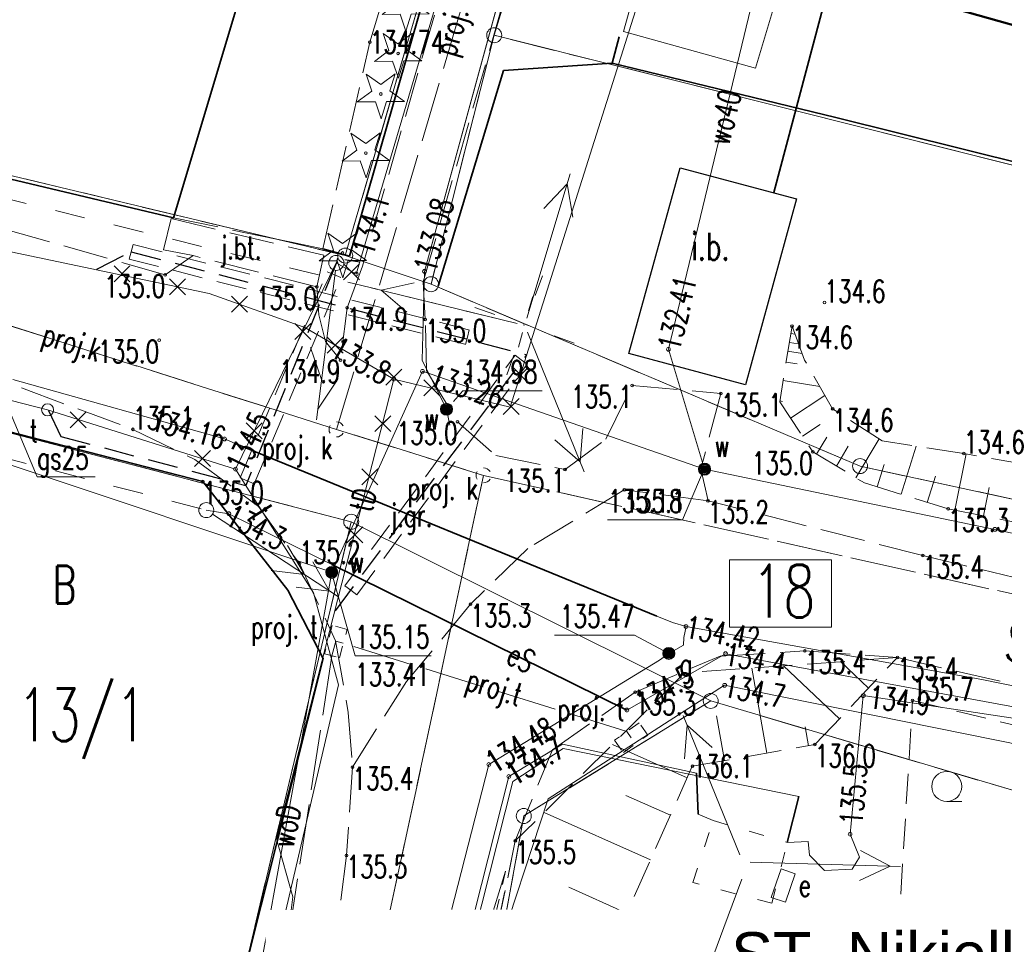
# Model space of a CAD drawing. Header units: metres. Extents: x 7471162 to 7473271, y 5962027 to 5964034.
# Tile 5 of 75: x 7471194 to 7471226, y 5963880 to 5963911. Entities that reach past the tile are written whole.
import ezdxf
from ezdxf.enums import TextEntityAlignment as Align

# ---------------------------------------------------------------- set-up
doc = ezdxf.new("R2010")
doc.units = ezdxf.units.M
doc.header["$MEASUREMENT"] = 0
for name, pattern in [('2', [1.5, 1, -0.5]), ('2_1', [0]), ('2_BUBZ02', [1.75, 1.25, -0.5]), ('2_BUBZ02G', [1.75, 1.25, -0.5]), ('2_BUIB12_02', [0]), ('2_BUIB12_03', [0]), ('2_KTJZ01', [2, 1.5, -0.5]), ('2_KTOK02', [2.5, 1.5, -1]), ('2_KTOK05_01', [7.5, 7.5]), ('2_KTPL01', [2, 1.5, -0.5]), ('2_PTTL', [1.5, 1, -0.5]), ('3_EGBB01', [0]), ('4_1', [0]), ('4_SUBP02_07', [0]), ('4_SUOP03_04', [0]), ('4_SUOP03_13', [0]), ('4_SUOP03_14', [0]), ('4_SUPB_P_01', [2.5, 2, -0.5]), ('4_SUPE03', [2, 1, -1]), ('4_SUPE04', [2, 1, -1]), ('4_SUPE_01', [0]), ('4_SUPE_P_01', [2.5, 2, -0.5]), ('4_SUPG_01', [0]), ('4_SUPK_P_01', [2.5, 2, -0.5]), ('4_SUPT_01', [0]), ('4_SUPT_P_01', [2.5, 2, -0.5]), ('4_SUPW_01', [0]), ('4_SUSM05', [1.25, 0.5, -0.75]), ('4_SUSM06', [1.25, 0.5, -0.75]), ('4_SUUS15_17', [0]), ('4_SUUS_P_17', [0.8, 0.4, -0.4]), ('GDE', [0]), ('GUK', [2, 1.5, -0.5]), ('UXE', [1.5, 1, -0.5])]:
    doc.linetypes.add(name, pattern=pattern)
doc.layers.get('0').update_dxf_attribs({"color": 250, "linetype": 'CONTINUOUS', "lineweight": 100})
doc.layers.add('1300309-opisy', color=7, linetype='CONTINUOUS')
doc.layers.add('do likw', color=1, linetype='CONTINUOUS')
for name, color, linetype, lineweight in [('a_rura osłonowa', 5, '2', 18), ('BUBZ_L_1', 7, '2_BUBZ02', 18), ('BUIB_E_T_6', 7, 'CONTINUOUS', 18), ('BUIB_L_10', 7, '2_BUIB12_02', 25), ('Dzialki', 7, 'GDE', 18), ('EGBB_L_0', 34, '3_EGBB01', 50), ('Kontury', 90, 'GUK', 18), ('KTJZ_E_T_0', 7, 'CONTINUOUS', 15), ('KTJZ_L_0', 7, '2_KTJZ01', 18), ('KTOK_L_1', 7, '2_1', 18), ('KTOK_L_4', 7, '2_KTOK05_01', 35), ('KTPL_L_0', 7, '2_KTPL01', 18), ('KTUL_E_T_0', 7, 'CONTINUOUS', 25), ('Numery_dzialek', 7, 'CONTINUOUS', 18), ('Numery_konturow', 90, 'CONTINUOUS', 13), ('OBOP_T_0', 3, 'CONTINUOUS', 18), ('projek t', 30, 'UXE', 30), ('PTTL_L_4', 7, '2_PTTL', 18), ('Punkty', 7, 'CONTINUOUS', 18), ('RTPW_T_0', 7, 'CONTINUOUS', 15), ('RTPW_T_1', 7, 'CONTINUOUS', 15), ('SUOE_L_1', 1, '4_SUOP03_13', 35), ('SUOG_L_0', 52, '4_SUOP03_14', 35), ('SUPE_E_T_2', 1, 'CONTINUOUS', 15), ('SUPE_L_2', 1, '4_SUPE_01', 18), ('SUPE_L_3', 1, '4_SUPE_01', 18), ('SUPG_E_T_2', 7, 'CONTINUOUS', 15), ('SUPG_L_2', 52, '4_SUPG_01', 18), ('SUPP_E_T_4', 34, 'CONTINUOUS', 15), ('SUPP_E_T_6', 30, 'CONTINUOUS', 15), ('SUPP_L_2', 1, '4_SUPE_P_01', 18), ('SUPP_L_4', 34, '4_SUPK_P_01', 18), ('SUPP_L_6', 30, '4_SUPT_P_01', 18), ('SUPS_E_T_4', 34, 'CONTINUOUS', 18), ('SUPS_E_T_6', 30, 'CONTINUOUS', 18), ('SUPS_L_6', 30, '4_SUUS_P_17', 18), ('SUPS_T_4', 34, 'CONTINUOUS', 18), ('SUPT_E_T_0', 30, 'CONTINUOUS', 15), ('SUPT_L_0', 30, '4_SUPT_01', 18), ('SUPW_E_T_0', 5, 'CONTINUOUS', 15), ('SUPW_L_0', 5, '4_SUPW_01', 18), ('SUSM_L_4', 7, '4_SUSM05', 18), ('SUSM_L_5', 7, '4_SUSM06', 18), ('SUSM_T_0', 7, 'CONTINUOUS', 18), ('SUSM_T_3', 7, 'CONTINUOUS', 18), ('SUTE_T_0', 1, 'CONTINUOUS', 18), ('SUTG_T_0', 52, 'CONTINUOUS', 18), ('SUTT_T_0', 30, 'CONTINUOUS', 18), ('SUTW_T_0', 5, 'CONTINUOUS', 18), ('SUUE_E_T_2', 7, 'CONTINUOUS', 15), ('SUUE_T_3', 7, 'CONTINUOUS', 18), ('SUUG_E_T_4', 7, 'CONTINUOUS', 15), ('SUUG_T_5', 7, 'CONTINUOUS', 18), ('SUUT_E_T_9', 30, 'CONTINUOUS', 15), ('SUUT_L_1', 30, '4_SUUS15_17', 18), ('SUUW_E_T_5', 7, 'CONTINUOUS', 15), ('SUUW_T_7', 7, 'CONTINUOUS', 18)]:
    doc.layers.add(name, color=color, linetype=linetype, lineweight=lineweight)
doc.styles.add('Siecioprojekt', font='ariali.ttf', dxfattribs={"height": 2.5})
doc.styles.get("Standard").update_dxf_attribs({"font": 'Simplex.SHX', "width": 0.75})

# ---------------------------------------------------------------- blocks, each defined once
blk = doc.blocks.new('GRT')
at = {"linetype": 'Continuous'}
blk.add_circle((0, 0), 0.25, dxfattribs=at)
blk = doc.blocks.new('2_OBOP01_01')
at = {"linetype": 'Continuous'}
for p, q in [((-0.3012, 0.09375), (-0.4937, 0.6621)), ((-0.4937, 0.6621), (-0.0039, 0.31545)), ((-0.0039, 0.31545), (0.4771, 0.67415)), ((0.4771, 0.67415), (0.2988, 0.1012)), ((-0.78225, -0.26495), (-0.3012, 0.09375)), ((0.2988, 0.1012), (0.7886, -0.24545)), ((-0.18225, -0.2575), (-0.78225, -0.26495)), ((0.01025, -0.82585), (-0.18225, -0.2575)), ((0.1886, -0.2529), (0.01025, -0.82585)), ((0.7886, -0.24545), (0.1886, -0.2529))]:
    blk.add_line(p, q, dxfattribs=at)
blk.add_circle((0, 0), 0.045, dxfattribs=at)
blk = doc.blocks.new('2_PTTL05')
at = {"linetype": 'Continuous'}
blk.add_line((0, -0.5), (0.5, -0.5), dxfattribs=at)
blk.add_circle((0, 0), 0.5, dxfattribs=at)
blk = doc.blocks.new('2_RTPW01')
at = {"linetype": 'Continuous'}
blk.add_circle((0, 0), 0.045, dxfattribs=at)
blk = doc.blocks.new('2_RTPW02')
at = {"linetype": 'Continuous'}
blk.add_circle((0, 0), 0.045, dxfattribs=at)
blk = doc.blocks.new('4_SUUS_P_05')
at = {"linetype": 'Continuous'}
for start, end in [(149.4064, 210.4809), (30.0857, 90.1805), (269.3333, 330.3412)]:
    blk.add_arc((0, 0), 0.25, start, end, dxfattribs=at)
blk = doc.blocks.new('4_SUSM04_01')
at = {"linetype": 'Continuous'}
blk.add_circle((0, 0), 0.25, dxfattribs=at)
blk = doc.blocks.new('4_SUSM01_01')
at = {"linetype": 'Continuous'}
for p, q in [((-0.742, 0.742), (-1.237, 1.237)), ((0.742, 0.742), (1.237, 1.237)), ((-0.742, -0.742), (-1.237, -1.237)), ((0.742, -0.742), (1.237, -1.237))]:
    blk.add_line(p, q, dxfattribs=at)
blk = doc.blocks.new('4_SUPS01_05')
at = {"linetype": 'Continuous'}
blk.add_circle((0, 0), 0.0625, dxfattribs=at)
blk = doc.blocks.new('4_SUPS01_04')
at = {"linetype": 'Continuous'}
blk.add_circle((0, 0), 0.0625, dxfattribs=at)
blk = doc.blocks.new('4_SUUS18_01')
at = {"linetype": 'Continuous'}
for p, q in [((0.5, 0.25), (-0.5, 0.25)), ((-0.5, 0.25), (-0.5, -0.25)), ((0.5, -0.25), (0.5, 0.25)), ((-0.5, -0.25), (0.5, -0.25))]:
    blk.add_line(p, q, dxfattribs=at)
blk = doc.blocks.new('4_SUUS25')
at = {"linetype": 'Continuous'}
for radius in [0.2, 0.175, 0.15, 0.125, 0.1, 0.075, 0.05, 0.025, 0.00715]:
    blk.add_circle((0, 0), radius, dxfattribs=at)

msp = doc.modelspace()

# ---------------------------------------------------------------- linework, layer by layer
at = {"layer": 'a_rura osłonowa'}
for p, q in [((7471197.412, 5963903.257), (7471197.35, 5963903.014)), ((7471197.412, 5963903.257), (7471208.58, 5963900.425)), ((7471197.289, 5963902.772), (7471197.35, 5963903.014)), ((7471197.289, 5963902.772), (7471208.457, 5963899.94)), ((7471200.975, 5963895.506), (7471203.856, 5963902.355)), ((7471203.856, 5963902.355), (7471204.087, 5963902.258)), ((7471204.317, 5963902.161), (7471204.087, 5963902.258)), ((7471201.435, 5963895.312), (7471204.317, 5963902.161)), ((7471208.58, 5963900.425), (7471208.518, 5963900.183)), ((7471208.457, 5963899.94), (7471208.518, 5963900.183)), ((7471204.446, 5963891.927), (7471210.104, 5963899.581)), ((7471210.104, 5963899.581), (7471210.305, 5963899.433)), ((7471210.506, 5963899.284), (7471210.305, 5963899.433)), ((7471204.848, 5963891.629), (7471210.506, 5963899.284)), ((7471200.975, 5963895.506), (7471201.205, 5963895.409)), ((7471201.435, 5963895.312), (7471201.205, 5963895.409)), ((7471204.446, 5963891.927), (7471204.647, 5963891.778)), ((7471204.848, 5963891.629), (7471204.647, 5963891.778))]:
    msp.add_line(p, q, dxfattribs=at)
at = {"layer": 'a_rura osłonowa', "color": 1, "linetype": 'ByBlock', "lineweight": 15}
msp.add_lwpolyline([(7471217.224, 5963892.787), (7471220.613, 5963892.787), (7471220.613, 5963890.55), (7471217.224, 5963890.55)], close=True, dxfattribs=at)
at = {"layer": 'BUBZ_L_1', "linetype": '2_BUBZ02G'}
for p, q in [((7471219.3, 5963900.55), (7471218.89, 5963898.03)), ((7471218.89, 5963898.03), (7471219.99, 5963896.37)), ((7471219.99, 5963896.37), (7471221.71, 5963895.34)), ((7471221.71, 5963895.34), (7471224.49, 5963894.48)), ((7471224.49, 5963894.48), (7471242.14, 5963890.95)), ((7471220.056, 5963886.648), (7471222.8, 5963889.54)), ((7471215.987, 5963885.929), (7471220.056, 5963886.648)), ((7471211.195, 5963875.212), (7471215.987, 5963885.929))]:
    msp.add_line(p, q, dxfattribs=at)
at = {"layer": 'BUBZ_L_1', "linetype": '2_1'}
for p, q in [((7471219.259, 5963900.301), (7471219.401, 5963900.278)), ((7471219.212, 5963900.007), (7471219.506, 5963899.959)), ((7471219.164, 5963899.713), (7471219.64, 5963899.635)), ((7471219.105, 5963899.352), (7471219.466, 5963899.293)), ((7471219.006, 5963898.745), (7471220.221, 5963898.547)), ((7471218.895, 5963898.064), (7471218.981, 5963898.05)), ((7471219.25, 5963897.486), (7471220.395, 5963898.245)), ((7471219.645, 5963896.891), (7471220.24, 5963897.285)), ((7471220.118, 5963896.293), (7471220.457, 5963896.858)), ((7471221.419, 5963895.514), (7471222.191, 5963896.804)), ((7471220.774, 5963895.901), (7471221.167, 5963896.556)), ((7471222.928, 5963894.963), (7471223.424, 5963896.565)), ((7471224.71, 5963894.436), (7471225.084, 5963896.307)), ((7471222.127, 5963895.211), (7471222.357, 5963895.953)), ((7471223.793, 5963894.696), (7471224.061, 5963895.56)), ((7471225.655, 5963894.247), (7471225.844, 5963895.192)), ((7471218.469, 5963886.368), (7471217.97, 5963889.194)), ((7471220.874, 5963887.51), (7471219.019, 5963889.269)), ((7471221.837, 5963888.525), (7471220.909, 5963889.405)), ((7471217.056, 5963886.118), (7471216.793, 5963887.605)), ((7471219.847, 5963886.611), (7471219.736, 5963887.244)), ((7471215.814, 5963885.542), (7471213.333, 5963886.651)), ((7471215.259, 5963884.301), (7471213.779, 5963884.963)), ((7471214.597, 5963882.821), (7471211.066, 5963884.4)), ((7471213.808, 5963881.056), (7471211.889, 5963881.914)), ((7471212.95, 5963879.136), (7471209.532, 5963880.665))]:
    msp.add_line(p, q, dxfattribs=at)
at = {"layer": 'BUBZ_L_1', "linetype": '2_BUBZ02'}
for p, q in [((7471219.72, 5963899.42), (7471219.3, 5963900.55)), ((7471220.65, 5963897.8), (7471219.72, 5963899.42)), ((7471222.29, 5963896.74), (7471220.65, 5963897.8)), ((7471225.01, 5963896.32), (7471222.29, 5963896.74)), ((7471242.66, 5963893.17), (7471225.01, 5963896.32)), ((7471222.8, 5963889.54), (7471215.731, 5963889.034)), ((7471215.731, 5963889.034), (7471210.11, 5963883.45)), ((7471210.11, 5963883.45), (7471208.65, 5963876.42))]:
    msp.add_line(p, q, dxfattribs=at)
at = {"layer": 'BUBZ_L_1', "linetype": '2_1'}
msp.add_point((7471222.8, 5963889.54), dxfattribs=at)
at = {"layer": 'BUIB_L_10', "linetype": '2_BUIB12_03', "lineweight": 0}
for p, q in [((7471213.704, 5963910.337), (7471214.544, 5963913.367)), ((7471218.993, 5963912.137), (7471218.083, 5963909.117)), ((7471218.083, 5963909.117), (7471213.704, 5963910.337))]:
    msp.add_line(p, q, dxfattribs=at)
at = {"layer": 'BUIB_L_10', "linetype": '2_BUIB12_03'}
for p, q in [((7471213.88, 5963899.64), (7471215.59, 5963905.81)), ((7471215.59, 5963905.81), (7471219.45, 5963904.78)), ((7471219.45, 5963904.78), (7471217.75, 5963898.6)), ((7471217.75, 5963898.6), (7471213.88, 5963899.64))]:
    msp.add_line(p, q, dxfattribs=at)
at = {"layer": 'do likw', "lineweight": 30}
for points in [[(7471204.407, 5963902.088), (7471204.937, 5963902.619), (7471204.672, 5963902.354), (7471204.937, 5963902.088), (7471204.407, 5963902.619)], [(7471196.78, 5963902.023), (7471197.31, 5963902.553), (7471197.045, 5963902.288), (7471197.31, 5963902.023), (7471196.78, 5963902.553)], [(7471198.62, 5963901.593), (7471199.15, 5963902.123), (7471198.885, 5963901.858), (7471199.15, 5963901.593), (7471198.62, 5963902.123)], [(7471200.679, 5963901.017), (7471201.209, 5963901.548), (7471200.944, 5963901.283), (7471201.209, 5963901.017), (7471200.679, 5963901.548)], [(7471202.782, 5963900.107), (7471203.313, 5963900.637), (7471203.047, 5963900.372), (7471203.313, 5963900.107), (7471202.782, 5963900.637)], [(7471203.865, 5963899.653), (7471204.395, 5963900.183), (7471204.13, 5963899.918), (7471204.395, 5963899.653), (7471203.865, 5963900.183)], [(7471205.81, 5963898.585), (7471206.34, 5963899.115), (7471206.075, 5963898.85), (7471206.34, 5963898.585), (7471205.81, 5963899.115)], [(7471210.022, 5963898.65), (7471210.552, 5963899.181), (7471210.287, 5963898.916), (7471210.552, 5963898.65), (7471210.022, 5963899.181)], [(7471207.07, 5963898.231), (7471207.6, 5963898.761), (7471207.335, 5963898.496), (7471207.6, 5963898.231), (7471207.07, 5963898.761)], [(7471209.707, 5963897.615), (7471210.237, 5963898.145), (7471209.972, 5963897.88), (7471210.237, 5963897.615), (7471209.707, 5963898.145)], [(7471195.328, 5963897.174), (7471195.858, 5963897.704), (7471195.593, 5963897.439), (7471195.858, 5963897.174), (7471195.328, 5963897.704)], [(7471205.443, 5963897.044), (7471205.973, 5963897.574), (7471205.708, 5963897.309), (7471205.973, 5963897.044), (7471205.443, 5963897.574)], [(7471201.174, 5963896.804), (7471201.704, 5963897.335), (7471201.439, 5963897.069), (7471201.704, 5963896.804), (7471201.174, 5963897.335)], [(7471199.454, 5963895.885), (7471199.984, 5963896.416), (7471199.719, 5963896.151), (7471199.984, 5963895.885), (7471199.454, 5963896.416)], [(7471205.015, 5963895.279), (7471205.546, 5963895.809), (7471205.28, 5963895.544), (7471205.546, 5963895.279), (7471205.015, 5963895.809)], [(7471204.518, 5963893.352), (7471205.048, 5963893.882), (7471204.783, 5963893.617), (7471205.048, 5963893.352), (7471204.518, 5963893.882)]]:
    msp.add_lwpolyline(points, dxfattribs=at)
at = {"layer": 'Dzialki'}
for p, q in [((7471204.46, 5963902.89), (7471211.039, 5963925.4)), ((7471209.41, 5963910.21), (7471212.83, 5963921.63)), ((7471207.31, 5963901.94), (7471209.41, 5963910.21)), ((7471209.41, 5963910.21), (7471236.63, 5963903.38)), ((7471176.324, 5963909.629), (7471204.46, 5963902.89)), ((7471204.46, 5963902.89), (7471207.31, 5963901.94)), ((7471204.66, 5963894.05), (7471173.64, 5963902.119)), ((7471207.31, 5963901.94), (7471221.56, 5963895.9)), ((7471221.56, 5963895.9), (7471251.66, 5963889.36)), ((7471199.14, 5963870.88), (7471204.66, 5963894.05)), ((7471216.6, 5963888.1), (7471204.66, 5963894.05)), ((7471216.6, 5963888.1), (7471210.39, 5963884.28)), ((7471248.48, 5963878.66), (7471216.6, 5963888.1)), ((7471210.39, 5963884.28), (7471206.871, 5963864.841))]:
    msp.add_line(p, q, dxfattribs=at)
at = {"layer": 'EGBB_L_0', "linetype": '3_EGBB01'}
msp.add_line((7471234.052, 5963908.457), (7471222.683, 5963911.667), dxfattribs=at)
at = {"layer": 'Kontury'}
for p, q in [((7471204.46, 5963902.89), (7471211.039, 5963925.4)), ((7471212.83, 5963921.63), (7471209.41, 5963910.21)), ((7471209.41, 5963910.21), (7471207.31, 5963901.94)), ((7471236.63, 5963903.38), (7471209.41, 5963910.21)), ((7471176.324, 5963909.629), (7471204.46, 5963902.89)), ((7471204.66, 5963894.05), (7471173.64, 5963902.119)), ((7471207.31, 5963901.94), (7471221.56, 5963895.9)), ((7471221.56, 5963895.9), (7471251.66, 5963889.36)), ((7471199.14, 5963870.88), (7471204.66, 5963894.05)), ((7471216.6, 5963888.1), (7471210.39, 5963884.28)), ((7471248.48, 5963878.66), (7471216.6, 5963888.1)), ((7471210.39, 5963884.28), (7471206.871, 5963864.841))]:
    msp.add_line(p, q, dxfattribs=at)
at = {"layer": 'KTJZ_L_0', "linetype": '2_KTJZ01'}
for p, q in [((7471210.725, 5963922.412), (7471205.034, 5963902.545)), ((7471207.054, 5963902.015), (7471210.69, 5963914.74)), ((7471198.48, 5963902.25), (7471175.93, 5963908.7)), ((7471198.42, 5963903.08), (7471198.68, 5963904.12)), ((7471198.68, 5963904.12), (7471203.75, 5963902.9)), ((7471199.41, 5963902.89), (7471198.42, 5963903.08)), ((7471199.41, 5963902.89), (7471198.48, 5963902.25)), ((7471203.52, 5963901.85), (7471199.41, 5963902.89)), ((7471203.75, 5963902.9), (7471203.52, 5963901.85)), ((7471205.034, 5963902.545), (7471204.52, 5963901.16)), ((7471207.12, 5963900.77), (7471207.054, 5963902.015)), ((7471203.58, 5963900.92), (7471203.52, 5963901.85)), ((7471204.52, 5963901.16), (7471204.3, 5963899.42)), ((7471203.81, 5963900.04), (7471203.58, 5963900.92)), ((7471207.16, 5963899.07), (7471207.12, 5963900.77)), ((7471204.3, 5963899.42), (7471203.81, 5963900.04)), ((7471191.83, 5963899.19), (7471197.41, 5963897.12)), ((7471207.16, 5963899.07), (7471208.19, 5963897.37)), ((7471213.12, 5963896.79), (7471213.99, 5963898.58)), ((7471213.99, 5963898.58), (7471216.94, 5963898.31)), ((7471216.94, 5963898.31), (7471216.27, 5963895.81)), ((7471208.19, 5963897.37), (7471209.46, 5963896.25)), ((7471197.41, 5963897.12), (7471199.46, 5963896.12)), ((7471211.76, 5963895.79), (7471213.12, 5963896.79)), ((7471199.46, 5963896.12), (7471201.58, 5963894.56)), ((7471209.46, 5963896.25), (7471211.76, 5963895.79)), ((7471216.27, 5963895.81), (7471216.51, 5963894.75)), ((7471213.73, 5963895.11), (7471210.52, 5963893.16)), ((7471216.51, 5963894.75), (7471213.73, 5963895.11)), ((7471223.65, 5963892.93), (7471216.51, 5963894.75)), ((7471201.58, 5963894.56), (7471202.94, 5963892.66)), ((7471210.52, 5963893.16), (7471208.62, 5963891.31)), ((7471223.65, 5963892.93), (7471241.57, 5963888.6)), ((7471202.94, 5963892.66), (7471204.14, 5963890.1)), ((7471208.62, 5963891.31), (7471206.5, 5963888.75)), ((7471204.14, 5963890.1), (7471204.56, 5963887.72)), ((7471214.09, 5963888.39), (7471216.91, 5963889.59)), ((7471216.91, 5963889.59), (7471219.73, 5963889.76)), ((7471219.73, 5963889.76), (7471222.8, 5963889.54)), ((7471222.8, 5963889.54), (7471240.92, 5963885.37)), ((7471204.7, 5963885.9), (7471206.5, 5963888.75)), ((7471211.34, 5963886.48), (7471214.09, 5963888.39)), ((7471204.56, 5963887.72), (7471204.7, 5963885.9)), ((7471210.11, 5963883.45), (7471211.34, 5963886.48)), ((7471204.7, 5963885.9), (7471204.5, 5963882.97)), ((7471208.65, 5963876.42), (7471210.11, 5963883.45)), ((7471204.5, 5963882.97), (7471203.86, 5963877.76))]:
    msp.add_line(p, q, dxfattribs=at)
at = {"layer": 'KTOK_L_1', "linetype": '2_KTOK02'}
msp.add_line((7471198.755, 5963904.146), (7471203.719, 5963903.114), dxfattribs=at)
at = {"layer": 'KTOK_L_4', "linetype": '2_KTOK05_01'}
for p, q in [((7471198.755, 5963904.146), (7471205.314, 5963926.012)), ((7471211.064, 5963925.394), (7471204.604, 5963902.868)), ((7471218.691, 5963904.983), (7471220.574, 5963912.076)), ((7471213.558, 5963910.16), (7471213.331, 5963909.282)), ((7471213.331, 5963909.282), (7471209.712, 5963909.043)), ((7471213.331, 5963909.282), (7471220.76, 5963907.48)), ((7471178.207, 5963909.037), (7471198.755, 5963904.146)), ((7471209.712, 5963909.043), (7471207.543, 5963901.874)), ((7471220.76, 5963907.48), (7471236.66, 5963903.51)), ((7471203.719, 5963903.114), (7471204.604, 5963902.868)), ((7471188.206, 5963898.348), (7471199.735, 5963895.388)), ((7471199.735, 5963895.388), (7471202.555, 5963891.779)), ((7471202.555, 5963891.779), (7471203.724, 5963889.509)), ((7471203.724, 5963889.509), (7471199.055, 5963870.901))]:
    msp.add_line(p, q, dxfattribs=at)
at = {"layer": 'KTPL_L_0', "linetype": '2_KTPL01'}
for p, q in [((7471205.314, 5963926.012), (7471198.755, 5963904.146)), ((7471205.278, 5963909.978), (7471209.956, 5963925.627)), ((7471203.719, 5963903.114), (7471205.278, 5963909.978)), ((7471198.755, 5963904.146), (7471203.719, 5963903.114))]:
    msp.add_line(p, q, dxfattribs=at)
at = {"layer": 'projek t', "linetype": '2'}
for points in [[(7471196.207, 5963902.437), (7471197.355, 5963903.018), (7471210.492, 5963899.599)], [(7471204.165, 5963902.646), (7471201.157, 5963895.255)], [(7471204.137, 5963891.097), (7471210.492, 5963899.599)], [(7471194.6, 5963897.749), (7471195.014, 5963896.888), (7471201.157, 5963895.255)]]:
    msp.add_lwpolyline(points, dxfattribs=at)
at = {"layer": 'projek t', "linetype": '2', "ltscale": 0.5}
msp.add_lwpolyline([(7471204.942, 5963902.671), (7471204.194, 5963902.785), (7471204.166, 5963902.643)], dxfattribs=at)
at = {"layer": 'PTTL_L_4', "linetype": '2_PTTL'}
for p, q in [((7471222.915, 5963881.687), (7471223.303, 5963888.119)), ((7471223.303, 5963888.119), (7471240.401, 5963883.969))]:
    msp.add_line(p, q, dxfattribs=at)
at = {"layer": 'SUOE_L_1', "linetype": '4_SUOP03_13'}
for p, q in [((7471204.014, 5963892.629), (7471213.813, 5963887.799)), ((7471216.133, 5963885.699), (7471216.183, 5963884.339)), ((7471219.143, 5963883.399), (7471219.523, 5963884.929))]:
    msp.add_line(p, q, dxfattribs=at)
at = {"layer": 'SUOE_L_1', "linetype": '4_1'}
for p, q in [((7471204.014, 5963892.629), (7471213.813, 5963887.799)), ((7471216.133, 5963885.699), (7471216.183, 5963884.339)), ((7471219.143, 5963883.399), (7471219.523, 5963884.929))]:
    msp.add_line(p, q, dxfattribs=at)
at = {"layer": 'SUOG_L_0', "linetype": '4_SUOP03_04'}
msp.add_line((7471214.81, 5963890.92), (7471200.8, 5963896.65), dxfattribs=at)
at = {"layer": 'SUOG_L_0', "linetype": '4_1'}
msp.add_line((7471214.81, 5963890.92), (7471200.8, 5963896.65), dxfattribs=at)
at = {"layer": 'SUPE_L_2', "linetype": '4_SUPE03'}
msp.add_line((7471173.536, 5963901.258), (7471199.845, 5963894.438), dxfattribs=at)
at = {"layer": 'SUPE_L_2', "linetype": '4_SUPE_01'}
for p, q in [((7471199.845, 5963894.438), (7471200.595, 5963894.318)), ((7471200.054, 5963894.301), (7471204.235, 5963891.559)), ((7471200.595, 5963894.318), (7471204.014, 5963892.629)), ((7471202.544, 5963893.266), (7471203.106, 5963892.299)), ((7471203.38, 5963892.718), (7471203.942, 5963891.751)), ((7471204.014, 5963892.629), (7471213.813, 5963887.799)), ((7471201.995, 5963892.43), (7471203.106, 5963892.299)), ((7471202.832, 5963891.881), (7471203.942, 5963891.751)), ((7471213.813, 5963887.799), (7471217.093, 5963889.669)), ((7471217.093, 5963889.669), (7471228.192, 5963887.619))]:
    msp.add_line(p, q, dxfattribs=at)
at = {"layer": 'SUPE_L_3', "linetype": '4_SUPE04'}
msp.add_line((7471187.061, 5963906.282), (7471210.417, 5963900.577), dxfattribs=at)
at = {"layer": 'SUPE_L_3', "linetype": '4_SUPE_01'}
for p, q in [((7471210.489, 5963900.816), (7471211.929, 5963905.604)), ((7471211.062, 5963904.455), (7471211.829, 5963905.269)), ((7471212.019, 5963904.167), (7471211.829, 5963905.269)), ((7471205.657, 5963901.739), (7471206.747, 5963901.988)), ((7471205.317, 5963901.823), (7471210.174, 5963900.636)), ((7471205.657, 5963901.739), (7471206.51, 5963901.016)), ((7471210.511, 5963900.345), (7471212.393, 5963895.713)), ((7471212.348, 5963897.152), (7471212.261, 5963896.037)), ((7471211.422, 5963896.775), (7471212.261, 5963896.037)), ((7471221.23, 5963883.674), (7471221.667, 5963888.276)), ((7471221.667, 5963888.276), (7471229.081, 5963887.164)), ((7471215.682, 5963887.618), (7471217.564, 5963882.986)), ((7471215.814, 5963887.294), (7471215.727, 5963886.179)), ((7471215.814, 5963887.294), (7471216.653, 5963886.556)), ((7471209.894, 5963885.589), (7471211.674, 5963886.659)), ((7471211.674, 5963886.659), (7471216.133, 5963885.699)), ((7471211.694, 5963886.519), (7471210.024, 5963885.429)), ((7471219.523, 5963884.929), (7471211.694, 5963886.519)), ((7471206.114, 5963870.651), (7471209.894, 5963885.589)), ((7471216.133, 5963885.699), (7471216.183, 5963884.339)), ((7471210.024, 5963885.429), (7471206.294, 5963870.621)), ((7471219.143, 5963883.399), (7471219.523, 5963884.929)), ((7471216.683, 5963884.129), (7471216.183, 5963884.339)), ((7471221.539, 5963882.909), (7471221.23, 5963883.674)), ((7471219.143, 5963883.399), (7471219.839, 5963883.429)), ((7471219.839, 5963883.429), (7471219.882, 5963882.979)), ((7471219.882, 5963882.979), (7471220.38, 5963882.474)), ((7471221.571, 5963883.138), (7471222.556, 5963882.608)), ((7471217.908, 5963882.747), (7471222.906, 5963882.598)), ((7471221.293, 5963882.516), (7471221.539, 5963882.909)), ((7471220.38, 5963882.474), (7471221.293, 5963882.516)), ((7471221.541, 5963882.138), (7471222.556, 5963882.608))]:
    msp.add_line(p, q, dxfattribs=at)
at = {"layer": 'SUPG_E_T_2', "linetype": 'Continuous'}
for p, q in [((7471193.285, 5963897.791), (7471194.231, 5963895.543)), ((7471194.231, 5963895.543), (7471196.158, 5963895.543))]:
    msp.add_line(p, q, dxfattribs=at)
at = {"layer": 'SUPG_L_2', "linetype": '4_SUPG_01'}
for p, q in [((7471193.421, 5963898.772), (7471200.45, 5963896.8)), ((7471200.8, 5963896.65), (7471200.45, 5963896.8)), ((7471214.81, 5963890.92), (7471200.8, 5963896.65)), ((7471215.33, 5963890.7), (7471214.81, 5963890.92)), ((7471215.78, 5963890.57), (7471215.33, 5963890.7)), ((7471215.78, 5963890.57), (7471215.71, 5963890.21)), ((7471225.61, 5963888.81), (7471215.78, 5963890.57)), ((7471215.71, 5963890.21), (7471215.7, 5963889.95)), ((7471215.7, 5963889.95), (7471215.21, 5963889.68)), ((7471215.21, 5963889.68), (7471214.9, 5963889.45)), ((7471214.9, 5963889.45), (7471209.23, 5963885.99)), ((7471229.79, 5963887.97), (7471225.61, 5963888.81)), ((7471209.23, 5963885.99), (7471204.78, 5963868.58))]:
    msp.add_line(p, q, dxfattribs=at)
at = {"layer": 'SUPG_L_2', "linetype": '4_1'}
for p, q in [((7471200.45, 5963896.8), (7471193.421, 5963898.772)), ((7471200.8, 5963896.65), (7471200.45, 5963896.8)), ((7471214.81, 5963890.92), (7471200.8, 5963896.65)), ((7471215.33, 5963890.7), (7471214.81, 5963890.92)), ((7471215.78, 5963890.57), (7471215.33, 5963890.7)), ((7471215.71, 5963890.21), (7471215.78, 5963890.57)), ((7471225.61, 5963888.81), (7471215.78, 5963890.57)), ((7471215.7, 5963889.95), (7471215.71, 5963890.21)), ((7471215.21, 5963889.68), (7471215.7, 5963889.95)), ((7471214.9, 5963889.45), (7471215.21, 5963889.68)), ((7471209.23, 5963885.99), (7471214.9, 5963889.45)), ((7471229.79, 5963887.97), (7471225.61, 5963888.81)), ((7471204.78, 5963868.58), (7471209.23, 5963885.99))]:
    msp.add_line(p, q, dxfattribs=at)
at = {"layer": 'SUPP_L_2', "linetype": '4_SUPE_P_01'}
for p, q in [((7471209.789, 5963882.449), (7471208.914, 5963879.612)), ((7471209.109, 5963879.569), (7471209.789, 5963882.449))]:
    msp.add_line(p, q, dxfattribs=at)
at = {"layer": 'SUPP_L_4', "linetype": '4_SUPK_P_01'}
for p, q in [((7471204.173, 5963897.117), (7471210.759, 5963919.337)), ((7471183.721, 5963903.612), (7471204.173, 5963897.117)), ((7471204.173, 5963897.117), (7471209.054, 5963895.592)), ((7471209.054, 5963895.592), (7471202.643, 5963865.723)), ((7471252.676, 5963885.812), (7471209.054, 5963895.592))]:
    msp.add_line(p, q, dxfattribs=at)
at = {"layer": 'SUPP_L_4', "linetype": '4_SUPB_P_01'}
for p, q in [((7471204.173, 5963897.117), (7471210.759, 5963919.337)), ((7471204.173, 5963897.117), (7471183.721, 5963903.612)), ((7471209.054, 5963895.592), (7471204.173, 5963897.117)), ((7471202.643, 5963865.723), (7471209.054, 5963895.592)), ((7471209.054, 5963895.592), (7471252.676, 5963885.812))]:
    msp.add_line(p, q, dxfattribs=at)
at = {"layer": 'SUPP_L_6', "linetype": '4_SUPT_P_01'}
for p, q in [((7471204.151, 5963890.082), (7471204.02, 5963889.599)), ((7471204.393, 5963890.019), (7471204.151, 5963890.082)), ((7471213.815, 5963887.083), (7471204.393, 5963890.019)), ((7471204.02, 5963889.599), (7471201.763, 5963874.965)), ((7471213.96, 5963886.88), (7471213.815, 5963887.083))]:
    msp.add_line(p, q, dxfattribs=at)
at = {"layer": 'SUPS_L_6', "linetype": '4_SUUS_P_17'}
for p, q in [((7471204.029, 5963890.608), (7471203.775, 5963889.668)), ((7471204.522, 5963890.474), (7471204.029, 5963890.608)), ((7471204.267, 5963889.535), (7471204.522, 5963890.474)), ((7471203.775, 5963889.668), (7471204.267, 5963889.535)), ((7471214.222, 5963887.374), (7471213.408, 5963886.793)), ((7471214.512, 5963886.967), (7471214.222, 5963887.374)), ((7471213.698, 5963886.386), (7471214.512, 5963886.967)), ((7471213.408, 5963886.793), (7471213.698, 5963886.386))]:
    msp.add_line(p, q, dxfattribs=at)
at = {"layer": 'SUPT_L_0', "linetype": '4_SUPT_01'}
for p, q in [((7471204.824, 5963902.278), (7471211.617, 5963925.278)), ((7471209.942, 5963897.857), (7471216.523, 5963918.685)), ((7471199.941, 5963901.633), (7471190.702, 5963903.574)), ((7471194.575, 5963897.768), (7471173.763, 5963903.141)), ((7471200.815, 5963895.798), (7471204.164, 5963902.648)), ((7471204.164, 5963902.648), (7471204.824, 5963902.278)), ((7471203.507, 5963897.439), (7471204.133, 5963902.4)), ((7471203.118, 5963900.508), (7471199.941, 5963901.633)), ((7471203.118, 5963900.508), (7471206.077, 5963898.791)), ((7471203.676, 5963898.778), (7471203.305, 5963899.833)), ((7471203.551, 5963897.786), (7471204.172, 5963898.716)), ((7471206.077, 5963898.791), (7471204.059, 5963890.88)), ((7471206.077, 5963898.791), (7471209.942, 5963897.857)), ((7471200.815, 5963895.798), (7471194.575, 5963897.768)), ((7471203.404, 5963891.689), (7471200.815, 5963895.798)), ((7471204.234, 5963888.639), (7471203.404, 5963891.689)), ((7471204.059, 5963890.88), (7471202.182, 5963883.516)), ((7471200.905, 5963874.35), (7471204.234, 5963888.639)), ((7471211.204, 5963884.849), (7471217.063, 5963888.619)), ((7471217.063, 5963888.619), (7471246.56, 5963882.659)), ((7471208.634, 5963877.03), (7471211.204, 5963884.849)), ((7471202.182, 5963883.516), (7471202.716, 5963881.591)), ((7471202.716, 5963881.591), (7471202.047, 5963876.151))]:
    msp.add_line(p, q, dxfattribs=at)
at = {"layer": 'SUPW_L_0', "linetype": '4_SUPW_01'}
for p, q in [((7471207.094, 5963902.368), (7471212.394, 5963921.756)), ((7471215.195, 5963899.778), (7471218.351, 5963912.885)), ((7471207.014, 5963899.418), (7471207.094, 5963902.368)), ((7471216.393, 5963895.798), (7471215.195, 5963899.778)), ((7471207.824, 5963897.788), (7471207.014, 5963899.418)), ((7471207.024, 5963899.048), (7471204.012, 5963892.372)), ((7471216.393, 5963895.798), (7471207.024, 5963899.048)), ((7471186.833, 5963898.105), (7471204.012, 5963892.372)), ((7471207.934, 5963897.258), (7471207.824, 5963897.788)), ((7471226.042, 5963893.798), (7471216.393, 5963895.798)), ((7471251.75, 5963888.179), (7471226.042, 5963893.798)), ((7471204.012, 5963892.372), (7471200.605, 5963873.431))]:
    msp.add_line(p, q, dxfattribs=at)
at = {"layer": 'SUPW_L_0', "linetype": '4_1'}
for p, q in [((7471212.394, 5963921.756), (7471207.094, 5963902.368)), ((7471215.195, 5963899.778), (7471218.351, 5963912.885)), ((7471207.094, 5963902.368), (7471207.014, 5963899.418)), ((7471216.393, 5963895.798), (7471215.195, 5963899.778)), ((7471207.014, 5963899.418), (7471207.824, 5963897.788)), ((7471204.012, 5963892.372), (7471207.024, 5963899.048)), ((7471207.024, 5963899.048), (7471216.393, 5963895.798)), ((7471204.012, 5963892.372), (7471186.833, 5963898.105)), ((7471207.824, 5963897.788), (7471207.934, 5963897.258)), ((7471226.042, 5963893.798), (7471216.393, 5963895.798)), ((7471251.75, 5963888.179), (7471226.042, 5963893.798)), ((7471204.012, 5963892.372), (7471200.605, 5963873.431))]:
    msp.add_line(p, q, dxfattribs=at)
at = {"layer": 'SUSM_L_4', "linetype": '4_SUSM05'}
msp.add_line((7471210.687, 5963901.537), (7471210.147, 5963899.616), dxfattribs=at)
at = {"layer": 'SUSM_L_5', "linetype": '4_SUSM06'}
for p, q in [((7471216.003, 5963882.07), (7471216.683, 5963884.129)), ((7471216.683, 5963884.129), (7471219.143, 5963883.399)), ((7471218.633, 5963881.38), (7471219.143, 5963883.399)), ((7471218.633, 5963881.38), (7471216.003, 5963882.07))]:
    msp.add_line(p, q, dxfattribs=at)
at = {"layer": 'SUTG_T_0', "linetype": 'Continuous'}
for p in [(7471211.407, 5963890.29), (7471215.21, 5963889.68)]:
    msp.add_line(p, (7471214.067, 5963890.29), dxfattribs=at)
at = {"layer": 'SUTW_T_0', "linetype": 'Continuous'}
for p, q in [((7471208.053, 5963898.043), (7471208.371, 5963898.404)), ((7471208.371, 5963898.404), (7471211.003, 5963898.404)), ((7471216.383, 5963895.804), (7471215.667, 5963894.113)), ((7471213.17, 5963894.113), (7471215.667, 5963894.113)), ((7471204.004, 5963892.365), (7471204.789, 5963889.602)), ((7471204.789, 5963889.602), (7471207.313, 5963889.602))]:
    msp.add_line(p, q, dxfattribs=at)
at = {"layer": 'SUUT_L_1', "linetype": '4_SUBP02_07'}
msp.add_circle((7471194.575, 5963897.768), 0.2, dxfattribs=at)

# ---------------------------------------------------------------- block references
at = {"layer": 'OBOP_T_0'}
for p in [(7471206.464, 5963911.167), (7471206.214, 5963909.607), (7471205.644, 5963908.257), (7471205.144, 5963906.297), (7471204.374, 5963902.978)]:
    msp.add_blockref('2_OBOP01_01', p, dxfattribs=at)
at = {"layer": 'PTTL_L_4'}
msp.add_blockref('2_PTTL05', (7471224.441, 5963885.26), dxfattribs=at)
at = {"layer": 'Punkty'}
for p in [(7471209.41, 5963910.21), (7471204.46, 5963902.89), (7471207.31, 5963901.94), (7471221.56, 5963895.9), (7471204.66, 5963894.05), (7471216.6, 5963888.1), (7471210.39, 5963884.28)]:
    msp.add_blockref('GRT', p, dxfattribs=at)
at = {"layer": 'RTPW_T_0'}
for p in [(7471198.48, 5963902.25), (7471203.52, 5963901.85), (7471220.38, 5963901.33), (7471204.52, 5963901.16), (7471207.12, 5963900.77), (7471219.3, 5963900.55), (7471198.28, 5963900.08), (7471204.3, 5963899.42), (7471213.99, 5963898.58), (7471216.94, 5963898.31), (7471220.65, 5963897.8), (7471208.19, 5963897.37), (7471197.41, 5963897.12), (7471219.99, 5963896.37), (7471225.01, 5963896.32), (7471211.76, 5963895.79), (7471199.735, 5963895.388), (7471213.73, 5963895.11), (7471216.51, 5963894.75), (7471224.49, 5963894.48), (7471223.65, 5963892.93), (7471202.94, 5963892.66), (7471208.62, 5963891.31), (7471219.73, 5963889.76), (7471222.8, 5963889.54), (7471214.09, 5963888.39), (7471223.303, 5963888.119), (7471220.06, 5963886.65), (7471204.7, 5963885.9), (7471215.99, 5963885.93), (7471210.11, 5963883.45), (7471204.5, 5963882.97)]:
    msp.add_blockref('2_RTPW01', p, dxfattribs=at)
at = {"layer": 'RTPW_T_1'}
msp.add_blockref('2_RTPW02', (7471205.28, 5963909.98), dxfattribs=at)
at = {"layer": 'SUPS_T_4'}
for p in [(7471204.173, 5963897.117), (7471209.054, 5963895.592)]:
    msp.add_blockref('4_SUUS_P_05', p, dxfattribs=at)
at = {"layer": 'SUSM_T_0', "rotation": 25.26401277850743}
msp.add_blockref('4_SUSM01_01', (7471210.417, 5963900.577), dxfattribs=at)
at = {"layer": 'SUSM_T_3'}
for p in [(7471204.164, 5963902.648), (7471199.845, 5963894.438)]:
    msp.add_blockref('4_SUSM04_01', p, dxfattribs=at)
at = {"layer": 'SUTE_T_0'}
for p in [(7471200.595, 5963894.318), (7471217.093, 5963889.669), (7471221.667, 5963888.276), (7471213.813, 5963887.799), (7471209.894, 5963885.589), (7471221.23, 5963883.674)]:
    msp.add_blockref('4_SUPS01_05', p, dxfattribs=at)
at = {"layer": 'SUTG_T_0'}
for p in [(7471200.45, 5963896.8), (7471215.78, 5963890.57), (7471215.21, 5963889.68), (7471209.23, 5963885.99)]:
    msp.add_blockref('4_SUPS01_04', p, dxfattribs=at)
at = {"layer": 'SUTT_T_0'}
for p in [(7471204.824, 5963902.278), (7471206.077, 5963898.791), (7471200.815, 5963895.798), (7471217.063, 5963888.619)]:
    msp.add_blockref('4_SUPS01_05', p, dxfattribs=at)
at = {"layer": 'SUTW_T_0'}
for p in [(7471207.094, 5963902.368), (7471215.195, 5963899.778), (7471207.024, 5963899.048), (7471207.824, 5963897.788), (7471216.383, 5963895.804), (7471226.042, 5963893.798), (7471204.004, 5963892.365)]:
    msp.add_blockref('4_SUPS01_05', p, dxfattribs=at)
at = {"layer": 'SUUE_T_3', "rotation": 70.90134239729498}
msp.add_blockref('4_SUUS18_01', (7471219.009, 5963881.966), dxfattribs=at)
at = {"layer": 'SUUG_T_5'}
msp.add_blockref('4_SUUS25', (7471215.21, 5963889.68), dxfattribs=at)
at = {"layer": 'SUUW_T_7'}
for p, rotation in [((7471207.824, 5963897.788), 281.725110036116), ((7471216.393, 5963895.798), 345.9944469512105), ((7471204.012, 5963892.372), 342.6255884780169)]:
    msp.add_blockref('4_SUUS25', p, dxfattribs=dict(at, rotation=rotation))

# ---------------------------------------------------------------- texts
at = {"layer": 'BUIB_E_T_6', "width": 0.7}
msp.add_text('i.b.', height=0.9, dxfattribs=at).set_placement((7471215.956, 5963903.194), align=Align.MIDDLE_LEFT)
at = {"layer": 'KTJZ_E_T_0', "width": 0.7}
msp.add_text('j.bt.', height=0.75, dxfattribs=at).set_placement((7471200.999, 5963903.045), align=Align.MIDDLE)
msp.add_text('j.gr.', height=0.75, rotation=0.343, dxfattribs=at).set_placement((7471206.656, 5963894.156), align=Align.MIDDLE)
at = {"layer": 'KTUL_E_T_0', "width": 0.7}
msp.add_text('Świerkowa', height=1.25, rotation=349.22, dxfattribs=at).set_placement((7471229.374, 5963889.763), align=Align.MIDDLE)
at = {"layer": 'Numery_dzialek', "lineweight": 30, "width": 0.7}
msp.add_text('18', height=1.75, dxfattribs=at).set_placement((7471217.967, 5963892.624), align=Align.TOP_LEFT)
at = {"layer": 'Numery_dzialek', "width": 0.7}
msp.add_text('13/1', height=1.75, dxfattribs=at).set_placement((7471193.567, 5963888.514), align=Align.TOP_LEFT)
at = {"layer": 'Numery_konturow', "width": 0.7}
msp.add_text('B', height=1.25, dxfattribs=at).set_placement((7471194.74, 5963891.332))
at = {"layer": 'RTPW_T_0', "width": 0.7}
for s, p in [('135.0', (7471198.48, 5963902.25)), ('135.0', (7471203.52, 5963901.85)), ('135.0', (7471198.28, 5963900.08)), ('134.9', (7471204.3, 5963899.42)), ('135.1', (7471213.99, 5963898.58)), ('135.0', (7471208.19, 5963897.37)), ('135.0', (7471219.99, 5963896.37)), ('135.1', (7471211.76, 5963895.79))]:
    msp.add_text(s, height=0.75, dxfattribs=at).set_placement(p, align=Align.TOP_RIGHT)
for s, p in [('134.6', (7471220.38, 5963901.33)), ('135.1', (7471197.41, 5963897.12)), ('134.6', (7471225.01, 5963896.32)), ('135.2', (7471202.94, 5963892.66)), ('135.7', (7471223.303, 5963888.119))]:
    msp.add_text(s, height=0.75, dxfattribs=at).set_placement(p)
for s, p in [('134.9', (7471204.52, 5963901.16)), ('135.0', (7471207.12, 5963900.77)), ('134.6', (7471219.3, 5963900.55)), ('135.1', (7471216.94, 5963898.31)), ('134.6', (7471220.65, 5963897.8)), ('135.0', (7471199.735, 5963895.388)), ('135.1', (7471213.73, 5963895.11)), ('135.2', (7471216.51, 5963894.75)), ('135.3', (7471224.49, 5963894.48)), ('135.4', (7471223.65, 5963892.93)), ('135.3', (7471208.62, 5963891.31)), ('135.4', (7471219.73, 5963889.76)), ('135.4', (7471222.8, 5963889.54)), ('135.3', (7471214.09, 5963888.39)), ('136.0', (7471220.06, 5963886.65)), ('135.4', (7471204.7, 5963885.9)), ('135.5', (7471210.11, 5963883.45)), ('135.5', (7471204.5, 5963882.97))]:
    msp.add_text(s, height=0.75, dxfattribs=at).set_placement(p, align=Align.TOP_LEFT)
msp.add_text('136.1', height=0.75, dxfattribs=at).set_placement((7471215.99, 5963885.93), align=Align.MIDDLE_LEFT)
at = {"layer": 'RTPW_T_1', "width": 0.7}
msp.add_text('134.74', height=0.75, dxfattribs=at).set_placement((7471205.28, 5963909.98), align=Align.MIDDLE_LEFT)
at = {"layer": 'SUPE_E_T_2', "width": 0.7}
msp.add_text('eS', height=0.75, rotation=333.763, dxfattribs=at).set_placement((7471210.306, 5963889.528), align=Align.MIDDLE)
at = {"layer": 'SUPG_E_T_2', "width": 0.7}
msp.add_text('gs25', height=0.75, dxfattribs=at).set_placement((7471194.231, 5963896.168), align=Align.MIDDLE_LEFT)
at = {"layer": 'SUPP_E_T_4', "width": 0.7}
for rotation, p in [(73.4187, (7471208.133, 5963910.493)), (342.4172, (7471195.36, 5963899.916))]:
    msp.add_text('proj.k', height=0.75, rotation=rotation, dxfattribs=at).set_placement(p, align=Align.MIDDLE)
at = {"layer": 'SUPP_E_T_6', "width": 0.7}
msp.add_text('proj.t', height=0.75, rotation=342.6955, dxfattribs=at).set_placement((7471209.386, 5963888.463), align=Align.MIDDLE)
at = {"layer": 'SUPS_E_T_4', "width": 0.7}
for p in [(7471204.038, 5963896.884), (7471208.872, 5963895.537)]:
    msp.add_text('proj. k', height=0.75, dxfattribs=at).set_placement(p, align=Align.TOP_RIGHT)
at = {"layer": 'SUPS_E_T_6', "width": 0.7}
for p in [(7471203.561, 5963890.184), (7471213.738, 5963887.449)]:
    msp.add_text('proj. t', height=0.75, dxfattribs=at).set_placement(p, align=Align.RIGHT)
at = {"layer": 'SUPT_E_T_0', "width": 0.7}
for s, rotation, p in [('tD', 76.8395, (7471205.053, 5963894.778)), ('t', 302.2176, (7471201.705, 5963894.385))]:
    msp.add_text(s, height=0.75, rotation=rotation, dxfattribs=at).set_placement(p, align=Align.MIDDLE)
at = {"layer": 'SUPW_E_T_0', "width": 0.7}
for s, rotation, p in [('wo40', 76.4591, (7471217.051, 5963907.486)), ('woD', 79.8026, (7471202.496, 5963883.943))]:
    msp.add_text(s, height=0.75, rotation=rotation, dxfattribs=at).set_placement(p, align=Align.MIDDLE)
at = {"layer": 'SUTE_T_0', "width": 0.7}
for s, rotation, p in [('134.3', 333.7036, (7471200.595, 5963894.318)), ('134.4', 349.5363, (7471217.093, 5963889.669)), ('134.5', 29.6884, (7471214.178, 5963888.007)), ('134.9', 353.0571, (7471221.871, 5963888.245)), ('134.7', 31.0111, (7471209.894, 5963885.589)), ('135.5', 85.3866, (7471221.259, 5963883.988))]:
    msp.add_text(s, height=0.75, rotation=rotation, dxfattribs=at).set_placement(p, align=Align.MIDDLE_LEFT)
at = {"layer": 'SUTG_T_0', "width": 0.7}
msp.add_text('134.16', height=0.75, rotation=344.328, dxfattribs=at).set_placement((7471200.45, 5963896.8), align=Align.MIDDLE_RIGHT)
msp.add_text('135.47', height=0.75, dxfattribs=at).set_placement((7471214.067, 5963890.915), align=Align.MIDDLE_RIGHT)
for s, rotation, p in [('134.42', 349.8491, (7471215.78, 5963890.57)), ('134.48', 31.3928, (7471209.23, 5963885.99))]:
    msp.add_text(s, height=0.75, rotation=rotation, dxfattribs=at).set_placement(p, align=Align.MIDDLE_LEFT)
at = {"layer": 'SUTT_T_0', "width": 0.7}
for s, rotation, p in [('134.1', 73.5467, (7471205.025, 5963902.956)), ('134.5', 64.4877, (7471200.815, 5963895.798)), ('134.7', 348.8656, (7471217.063, 5963888.619))]:
    msp.add_text(s, height=0.75, rotation=rotation, dxfattribs=at).set_placement(p, align=Align.MIDDLE_LEFT)
msp.add_text('133.8', height=0.75, rotation=330.8972, dxfattribs=at).set_placement((7471205.872, 5963898.911), align=Align.MIDDLE_RIGHT)
at = {"layer": 'SUTW_T_0', "width": 0.7}
for s, rotation, p in [('133.08', 75.3181, (7471207.094, 5963902.368)), ('132.41', 76.4596, (7471215.195, 5963899.778)), ('133.26', 341.0514, (7471207.33, 5963898.942))]:
    msp.add_text(s, height=0.75, rotation=rotation, dxfattribs=at).set_placement(p, align=Align.MIDDLE_LEFT)
msp.add_text('134.98', height=0.75, dxfattribs=at).set_placement((7471208.371, 5963898.654))
msp.add_text('135.18', height=0.75, dxfattribs=at).set_placement((7471215.667, 5963894.363), align=Align.RIGHT)
for s, p in [('135.15', (7471204.789, 5963890.602)), ('133.41', (7471204.789, 5963889.352))]:
    msp.add_text(s, height=0.75, dxfattribs=at).set_placement(p, align=Align.TOP_LEFT)
at = {"layer": 'SUUE_E_T_2', "width": 0.7}
msp.add_text('e', height=0.75, dxfattribs=at).set_placement((7471219.521, 5963881.605))
at = {"layer": 'SUUG_E_T_4', "width": 0.7}
msp.add_text('g', height=0.75, dxfattribs=at).set_placement((7471215.565, 5963888.938))
at = {"layer": 'SUUT_E_T_9', "width": 0.7}
msp.add_text('t', height=0.75, dxfattribs=at).set_placement((7471193.977, 5963896.702))
at = {"layer": 'SUUW_E_T_5', "width": 0.7}
msp.add_text('w', height=0.75, dxfattribs=at).set_placement((7471207.584, 5963897.867), align=Align.TOP_RIGHT)
for p in [(7471216.733, 5963896.206), (7471204.592, 5963892.355)]:
    msp.add_text('w', height=0.75, dxfattribs=at).set_placement(p)

# ---------------------------------------------------------------- next in the draw order: texts
at = {"layer": '1300309-opisy', "color": 1, "ltscale": 0.3, "insert": (7471227.694, 5963880.427), "char_height": 1.5, "width": 50.25548, "attachment_point": 2, "rotation": 0.0392, "style": 'Siecioprojekt', "bg_fill": 2}
msp.add_mtext('\\A1;{\\fArial|b0|i0|c238|p34;\\C0;ST. Nikielkowo Wieś 1\\PO-0651}', dxfattribs=at)

# ---------------------------------------------------------------- next in the draw order: linework, layer by layer
at = {"color": 0, "linetype": 'Continuous', "lineweight": 15}
msp.add_line((7471215.396, 5963876.168), (7471217.631, 5963882.183), dxfattribs=at)

doc.saveas('drawing.dxf')
